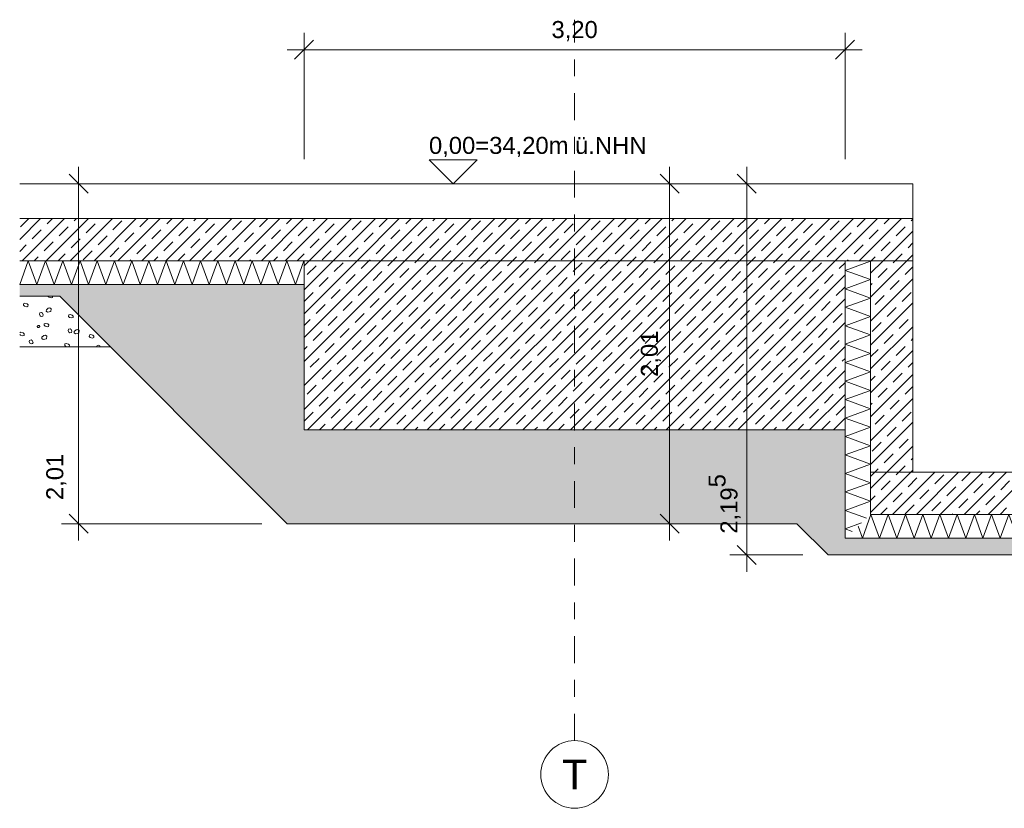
# Model space of a CAD drawing. Header units: metres. Extents: x -273 to 6, y -183 to 13.
# Tile 99 of 141: x -155.9 to -150.08, y 8.03 to 12.7. Entities that reach past the tile are written whole.
import ezdxf

# ---------------------------------------------------------------- set-up
doc = ezdxf.new("R2010")
doc.units = ezdxf.units.M
doc.header["$LTSCALE"] = 0.05
doc.header["$PDMODE"] = 1
doc.header["$PDSIZE"] = -2
doc.linetypes.add('Linienart-53', pattern=[5.291531, 3.175, -1.058062, 0.352704, -0.705764])
doc.layers.get('0').update_dxf_attribs({"lineweight": 25})
doc.layers.add('00 -Bauelemente -Dämmung innen', color=7, linetype='Continuous', lineweight=9, true_color=0xff7fe6)
doc.layers.add('30 -35 Decken- 0 Decken', color=7, linetype='Continuous', lineweight=35, true_color=0x00ee00)
doc.layers.add('70 -71 Achsen- 1 Gebäudeachsen', color=7, linetype='Linienart-53', lineweight=18)
doc.layers.add('Keine', color=7, linetype='Continuous', lineweight=9)
doc.styles.add('Arial', font='arial.ttf')
doc.dimstyles.new('SIA_DIN1356', dxfattribs={"dimtxt": 0.100689, "dimasz": 0.112241, "dimexe": 0.1, "dimexo": 0.15, "dimgap": 0.025, "dimtad": 1, "dimdec": 3, "dimtxsty": 'Arial', "dimblk": 'VW_SLASH-3', "dimblk1": 'VW_SLASH-3', "dimblk2": 'VW_SLASH-3', "dimcen": 0, "dimdle": 0.1, "dimadec": 3, "dimazin": 0, "dimtfac": 1, "dimtdec": 3, "dimtix": 1, "dimtmove": 0, "dimatfit": 0, "dimldrblk": 'VW_FILLEDARROW-1', "dimfxl": 1, "dimfrac": 2, "dimtolj": 1, "dimarcsym": 0})
pattern_1 = [(45, (0, 0), (0.07071068, -0.07071068), []), (45, (0.03536, -0.03536), (0.07071068, -0.07071068), [0.075, -0.05])]

# ---------------------------------------------------------------- blocks, each defined once
blk = doc.blocks.new('Gruppe-3009')
at = {"color": 255, "linetype": 'Continuous', "lineweight": 5}
blk.add_wipeout([(-151.021, 11.648), (-148.9709, 11.648), (-149.1705, 11.788), (-150.8709, 11.788)], dxfattribs=at).dxf.layer = '00 -Bauelemente -Dämmung innen'
blk = doc.blocks.new('Gruppe-3010')
at = {"layer": '00 -Bauelemente -Dämmung innen', "color": 7, "transparency": 33554687, "flags": 128}
for points in [[(-150.9449, 11.719), (-150.9191, 11.648), (-150.8681, 11.788), (-150.8172, 11.648), (-150.7662, 11.788), (-150.7153, 11.648), (-150.6643, 11.788), (-150.6134, 11.648), (-150.5624, 11.788), (-150.5114, 11.648), (-150.4605, 11.788), (-150.4095, 11.648), (-150.3586, 11.788), (-150.3076, 11.648), (-150.2567, 11.788), (-150.2057, 11.648), (-150.1548, 11.788), (-150.1038, 11.648), (-150.0528, 11.788), (-150.0019, 11.648), (-149.9509, 11.788), (-149.9, 11.648), (-149.849, 11.788), (-149.7981, 11.648), (-149.7471, 11.788), (-149.6961, 11.648), (-149.6452, 11.788), (-149.5942, 11.648), (-149.5433, 11.788), (-149.4923, 11.648), (-149.4414, 11.788), (-149.3904, 11.648), (-149.3395, 11.788), (-149.2885, 11.648), (-149.2375, 11.788), (-149.1866, 11.648), (-149.1427, 11.7685)], [(-149.0615, 11.7116), (-149.0847, 11.648), (-149.1237, 11.7552)], [(-149.0615, 11.7116), (-149.0847, 11.648), (-149.1237, 11.7552)], [(-148.9803, 11.6546), (-148.9828, 11.648), (-148.9868, 11.6592)], [(-148.9803, 11.6546), (-148.9828, 11.648), (-148.9868, 11.6592)]]:
    blk.add_lwpolyline(points, dxfattribs=at)
blk = doc.blocks.new('Gruppe-3011')
at = {"layer": '00 -Bauelemente -Dämmung innen', "color": 7, "linetype": 'Continuous', "lineweight": 9, "transparency": 33554687}
blk.add_line((-149.1705, 11.788), (-150.8709, 11.788), dxfattribs=at)
blk = doc.blocks.new('Gruppe-3012')
at = {"layer": '00 -Bauelemente -Dämmung innen', "color": 7, "linetype": 'Continuous', "lineweight": 9, "transparency": 33554687}
blk.add_line((-151.021, 11.648), (-148.9709, 11.648), dxfattribs=at)
blk = doc.blocks.new('Gruppe-3013')
at = {"layer": '00 -Bauelemente -Dämmung innen', "color": 7, "transparency": 33554687}
for name in ['Gruppe-3011', 'Gruppe-3012']:
    blk.add_blockref(name, (0, 0), dxfattribs=at)
blk = doc.blocks.new('Gruppe-3014')
at = {"layer": '00 -Bauelemente -Dämmung innen', "color": 7}
blk.add_blockref('Gruppe-3009', (0, 0), dxfattribs=at)
at = {"layer": '00 -Bauelemente -Dämmung innen', "color": 7, "transparency": 33554687}
for name in ['Gruppe-3013', 'Gruppe-3010']:
    blk.add_blockref(name, (0, 0), dxfattribs=at)
blk = doc.blocks.new('Gruppe-3015')
at = {"layer": '00 -Bauelemente -Dämmung innen', "color": 7, "transparency": 33554687}
blk.add_blockref('Gruppe-3014', (0, 0), dxfattribs=at)
at = {"layer": '00 -Bauelemente -Dämmung innen', "color": 0, "flags": 1}
for tag in ['IFC_UUID', 'instanceID', 'prm0_name', 'prm0_type', 'prm0_value', 'prm1_name', 'prm1_type', 'prm1_value', 'prm2_name', 'prm2_type', 'prm2_value', 'prm3_name', 'prm3_type', 'prm3_value', 'prm4_name', 'prm4_type', 'prm4_value', 'prm5_name', 'prm5_type', 'prm5_value', 'prm6_name', 'prm6_type', 'prm6_value']:
    blk.add_attdef(tag, (-151.021, 11.648), '', height=0.00018, dxfattribs=at)
blk = doc.blocks.new('Gruppe-3030')
at = {"color": 255, "linetype": 'Continuous', "lineweight": 5}
blk.add_wipeout([(-150.8709, 11.788), (-150.8709, 13.288), (-151.0209, 13.288), (-151.0209, 11.648)], dxfattribs=at).dxf.layer = '00 -Bauelemente -Dämmung innen'
blk = doc.blocks.new('Gruppe-3031')
at = {"layer": '00 -Bauelemente -Dämmung innen', "color": 7, "transparency": 33554687, "flags": 128}
for points in [[(-150.8767, 13.288), (-150.8709, 13.2859), (-151.0209, 13.2313), (-150.8709, 13.1767), (-151.0209, 13.1221), (-150.8709, 13.0675), (-151.0209, 13.0129), (-150.8709, 12.9583), (-151.0209, 12.9037), (-150.8709, 12.8491), (-151.0209, 12.7945), (-150.8709, 12.7399), (-151.0209, 12.6853), (-150.8709, 12.6307), (-151.0209, 12.5761), (-150.8709, 12.5215), (-151.0209, 12.4669), (-150.8709, 12.4123), (-151.0209, 12.3577), (-150.8709, 12.3031), (-151.0209, 12.2486), (-150.8709, 12.194), (-151.0209, 12.1394), (-150.8709, 12.0848), (-151.0209, 12.0302), (-150.8709, 11.9756), (-151.0209, 11.921), (-150.8709, 11.8664), (-151.0209, 11.8118), (-150.8946, 11.7658)], [(-150.9788, 11.6873), (-151.0209, 11.7026), (-150.925, 11.7375)]]:
    blk.add_lwpolyline(points, dxfattribs=at)
blk = doc.blocks.new('Gruppe-3032')
at = {"layer": '00 -Bauelemente -Dämmung innen', "color": 7, "linetype": 'Continuous', "lineweight": 9, "transparency": 33554687}
blk.add_line((-151.0209, 13.288), (-151.0209, 11.648), dxfattribs=at)
blk = doc.blocks.new('Gruppe-3033')
at = {"layer": '00 -Bauelemente -Dämmung innen', "color": 7, "linetype": 'Continuous', "lineweight": 9, "transparency": 33554687}
blk.add_line((-150.8709, 11.788), (-150.8709, 13.288), dxfattribs=at)
blk = doc.blocks.new('Gruppe-3034')
at = {"layer": '00 -Bauelemente -Dämmung innen', "color": 7, "transparency": 33554687}
for name in ['Gruppe-3032', 'Gruppe-3033']:
    blk.add_blockref(name, (0, 0), dxfattribs=at)
blk = doc.blocks.new('Gruppe-3035')
at = {"layer": '00 -Bauelemente -Dämmung innen', "color": 7}
blk.add_blockref('Gruppe-3030', (0, 0), dxfattribs=at)
at = {"layer": '00 -Bauelemente -Dämmung innen', "color": 7, "transparency": 33554687}
for name in ['Gruppe-3031', 'Gruppe-3034']:
    blk.add_blockref(name, (0, 0), dxfattribs=at)
blk = doc.blocks.new('Gruppe-3036')
at = {"layer": '00 -Bauelemente -Dämmung innen', "color": 7, "transparency": 33554687}
blk.add_blockref('Gruppe-3035', (0, 0), dxfattribs=at)
at = {"layer": '00 -Bauelemente -Dämmung innen', "color": 0, "flags": 1}
for tag in ['IFC_UUID', 'instanceID', 'prm0_name', 'prm0_type', 'prm0_value', 'prm1_name', 'prm1_type', 'prm1_value', 'prm2_name', 'prm2_type', 'prm2_value', 'prm3_name', 'prm3_type', 'prm3_value', 'prm4_name', 'prm4_type', 'prm4_value', 'prm5_name', 'prm5_type', 'prm5_value', 'prm6_name', 'prm6_type', 'prm6_value']:
    blk.add_attdef(tag, (-151.0209, 11.648), '', height=0.00018, dxfattribs=at)
blk = doc.blocks.new('Gruppe-3044')
at = {"color": 255, "linetype": 'Continuous', "lineweight": 5}
blk.add_wipeout([(-155.9031, 13.148), (-154.221, 13.148), (-154.221, 13.288), (-155.9031, 13.288)], dxfattribs=at).dxf.layer = '00 -Bauelemente -Dämmung innen'
blk = doc.blocks.new('Gruppe-3045')
at = {"layer": '00 -Bauelemente -Dämmung innen', "color": 7, "transparency": 33554687, "flags": 128}
blk.add_lwpolyline([(-155.9031, 13.148), (-155.8522, 13.288), (-155.8012, 13.148), (-155.7503, 13.288), (-155.6993, 13.148), (-155.6484, 13.288), (-155.5974, 13.148), (-155.5464, 13.288), (-155.4955, 13.148), (-155.4445, 13.288), (-155.3936, 13.148), (-155.3426, 13.288), (-155.2917, 13.148), (-155.2407, 13.288), (-155.1898, 13.148), (-155.1388, 13.288), (-155.0878, 13.148), (-155.0369, 13.288), (-154.9859, 13.148), (-154.935, 13.288), (-154.884, 13.148), (-154.8331, 13.288), (-154.7821, 13.148), (-154.7312, 13.288), (-154.6802, 13.148), (-154.6292, 13.288), (-154.5783, 13.148), (-154.5273, 13.288), (-154.4764, 13.148), (-154.4254, 13.288), (-154.3745, 13.148), (-154.3235, 13.288), (-154.2725, 13.148), (-154.2216, 13.288), (-154.221, 13.2864)], dxfattribs=at)
blk = doc.blocks.new('Gruppe-3046')
at = {"layer": '00 -Bauelemente -Dämmung innen', "color": 7, "linetype": 'Continuous', "lineweight": 9, "transparency": 33554687}
blk.add_line((-154.221, 13.288), (-155.9031, 13.288), dxfattribs=at)
blk = doc.blocks.new('Gruppe-3047')
at = {"layer": '00 -Bauelemente -Dämmung innen', "color": 7, "linetype": 'Continuous', "lineweight": 9, "transparency": 33554687}
blk.add_line((-155.9031, 13.148), (-154.221, 13.148), dxfattribs=at)
blk = doc.blocks.new('Gruppe-3048')
at = {"layer": '00 -Bauelemente -Dämmung innen', "color": 7, "transparency": 33554687}
for name in ['Gruppe-3046', 'Gruppe-3047']:
    blk.add_blockref(name, (0, 0), dxfattribs=at)
blk = doc.blocks.new('Gruppe-3049')
at = {"layer": '00 -Bauelemente -Dämmung innen', "color": 7}
blk.add_blockref('Gruppe-3044', (0, 0), dxfattribs=at)
at = {"layer": '00 -Bauelemente -Dämmung innen', "color": 7, "transparency": 33554687}
for name in ['Gruppe-3045', 'Gruppe-3048']:
    blk.add_blockref(name, (0, 0), dxfattribs=at)
blk = doc.blocks.new('Gruppe-3050')
at = {"layer": '00 -Bauelemente -Dämmung innen', "color": 7, "transparency": 33554687}
blk.add_blockref('Gruppe-3049', (0, 0), dxfattribs=at)
at = {"layer": '00 -Bauelemente -Dämmung innen', "color": 0, "flags": 1}
for tag in ['IFC_UUID', 'instanceID', 'prm0_name', 'prm0_type', 'prm0_value', 'prm1_name', 'prm1_type', 'prm1_value', 'prm2_name', 'prm2_type', 'prm2_value', 'prm3_name', 'prm3_type', 'prm3_value', 'prm4_name', 'prm4_type', 'prm4_value', 'prm5_name', 'prm5_type', 'prm5_value', 'prm6_name', 'prm6_type', 'prm6_value']:
    blk.add_attdef(tag, (-155.9031, 13.148), '', height=0.00018, dxfattribs=at)
blk = doc.blocks.new('VW_SLASH-3')
at = {"color": 0, "linetype": 'ByBlock', "lineweight": -2, "transparency": 16777216}
blk.add_line((0.891, 0), (-1, 0), dxfattribs=at)
at = {"color": 0, "lineweight": 20, "transparency": 16777216, "flags": 128}
blk.add_lwpolyline([(0.5, 0.5), (-0.5, -0.5)], dxfattribs=at)
blk = doc.blocks.new('*D4282')
at = {"layer": '30 -35 Decken- 0 Decken', "color": 0, "linetype": 'Continuous', "lineweight": -2}
for p, q in [((-154.221, 13.888), (-154.221, 14.6356)), ((-151.021, 13.888), (-151.021, 14.6356)), ((-154.1088, 14.5356), (-151.1332, 14.5356))]:
    blk.add_line(p, q, dxfattribs=at)
at = {"layer": 'Defpoints', "color": 0}
for p in [(-151.021, 14.5356), (-154.221, 13.738), (-151.021, 13.738)]:
    blk.add_point(p, dxfattribs=at)
at = {"layer": '30 -35 Decken- 0 Decken', "color": 0, "lineweight": -2, "xscale": 0.1122412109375, "yscale": 0.1122412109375, "zscale": 0.1122412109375, "rotation": 180}
blk.add_blockref('VW_SLASH-3', (-154.221, 14.5356), dxfattribs=at)
at = {"layer": '30 -35 Decken- 0 Decken', "color": 0, "lineweight": -2, "xscale": 0.1122412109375, "yscale": 0.1122412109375, "zscale": 0.1122412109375}
blk.add_blockref('VW_SLASH-3', (-151.021, 14.5356), dxfattribs=at)
at = {"layer": '30 -35 Decken- 0 Decken', "color": 0, "lineweight": 9, "insert": (-152.621, 14.646), "char_height": 0.10069, "attachment_point": 5, "style": 'Arial'}
blk.add_mtext('\\A1;3,20', dxfattribs=at)
blk = doc.blocks.new('VW_FILLEDARROW-1')
at = {"linetype": 'Continuous', "lineweight": 0, "transparency": 16777216}
blk.add_hatch(color=0, dxfattribs=at).paths.add_polyline_path([(-1.414, 0.379), (0, 0), (-1.414, -0.379)])
at = {"color": 0, "lineweight": 5, "transparency": 16777216, "flags": 128}
blk.add_lwpolyline([(-1.414, 0.379), (0, 0), (-1.414, -0.379)], close=True, dxfattribs=at)
blk = doc.blocks.new('*D4288')
at = {"layer": '30 -35 Decken- 0 Decken', "color": 0, "linetype": 'Continuous', "lineweight": -2}
for p, q in [((-150.7709, 13.743), (-151.703, 13.743)), ((-151.603, 11.6602), (-151.603, 13.6308)), ((-151.271, 11.548), (-151.703, 11.548))]:
    blk.add_line(p, q, dxfattribs=at)
at = {"layer": 'Defpoints', "color": 0}
for p in [(-151.603, 13.743), (-150.6209, 13.743), (-151.121, 11.548)]:
    blk.add_point(p, dxfattribs=at)
at = {"layer": '30 -35 Decken- 0 Decken', "color": 0, "lineweight": -2, "xscale": 0.1122412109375, "yscale": 0.1122412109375, "zscale": 0.1122412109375}
for p, rotation in [((-151.603, 13.743), 90), ((-151.603, 11.548), 270)]:
    blk.add_blockref('VW_SLASH-3', p, dxfattribs=dict(at, rotation=rotation))
at = {"layer": '30 -35 Decken- 0 Decken', "color": 0, "lineweight": 9, "insert": (-151.7342, 11.8501), "char_height": 0.100689, "attachment_point": 5, "rotation": 90, "style": 'Arial'}
blk.add_mtext('\\A1;2,19\\S5^ ;', dxfattribs=at)
blk = doc.blocks.new('*D4289')
at = {"layer": '30 -35 Decken- 0 Decken', "color": 0, "linetype": 'Continuous', "lineweight": -2}
for p, q in [((-150.7709, 13.743), (-155.655, 13.743)), ((-155.555, 11.8452), (-155.555, 13.6308)), ((-154.471, 11.733), (-155.655, 11.733))]:
    blk.add_line(p, q, dxfattribs=at)
at = {"layer": 'Defpoints', "color": 0}
for p in [(-155.555, 13.743), (-150.6209, 13.743), (-154.321, 11.733)]:
    blk.add_point(p, dxfattribs=at)
at = {"layer": '30 -35 Decken- 0 Decken', "color": 0, "lineweight": -2, "xscale": 0.1122412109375, "yscale": 0.1122412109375, "zscale": 0.1122412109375}
for p, rotation in [((-155.555, 13.743), 90), ((-155.555, 11.733), 270)]:
    blk.add_blockref('VW_SLASH-3', p, dxfattribs=dict(at, rotation=rotation))
at = {"layer": '30 -35 Decken- 0 Decken', "color": 0, "lineweight": 9, "insert": (-155.6862, 12.0097), "char_height": 0.10069, "attachment_point": 5, "rotation": 90, "style": 'Arial'}
blk.add_mtext('\\A1;2,01', dxfattribs=at)
blk = doc.blocks.new('*D4290')
at = {"layer": '30 -35 Decken- 0 Decken', "color": 0, "linetype": 'Continuous', "lineweight": -2}
for p, q in [((-152.1088, 13.743), (-151.9594, 13.743)), ((-152.0594, 11.8452), (-152.0594, 13.6308)), ((-152.1756, 11.733), (-151.9594, 11.733))]:
    blk.add_line(p, q, dxfattribs=at)
at = {"layer": 'Defpoints', "color": 0}
for p in [(-152.2588, 13.743), (-152.0594, 13.743), (-152.3256, 11.733)]:
    blk.add_point(p, dxfattribs=at)
at = {"layer": '30 -35 Decken- 0 Decken', "color": 0, "lineweight": -2, "xscale": 0.1122412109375, "yscale": 0.1122412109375, "zscale": 0.1122412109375}
for p, rotation in [((-152.0594, 13.743), 90), ((-152.0594, 11.733), 270)]:
    blk.add_blockref('VW_SLASH-3', p, dxfattribs=dict(at, rotation=rotation))
at = {"layer": '30 -35 Decken- 0 Decken', "color": 0, "lineweight": 9, "insert": (-152.1698, 12.738), "char_height": 0.10069, "attachment_point": 5, "rotation": 90, "style": 'Arial'}
blk.add_mtext('\\A1;2,01', dxfattribs=at)
blk = doc.blocks.new('Gruppe-3066')
at = {"layer": '70 -71 Achsen- 1 Gebäudeachsen', "transparency": 33554687}
for p, q in [((-152.621, 10.45), (-152.621, 14.7135)), ((-145.021, 10.45), (-145.021, 14.7135))]:
    blk.add_line(p, q, dxfattribs=at)
at = {"color": 255, "transparency": 33554687}
for points in [[(-152.621, 10.05), (-152.6406, 10.0509), (-152.66, 10.0538), (-152.6791, 10.0586), (-152.6975, 10.0652), (-152.7153, 10.0736), (-152.7321, 10.0837), (-152.7479, 10.0954), (-152.7624, 10.1085), (-152.7756, 10.1231), (-152.7873, 10.1388), (-152.7974, 10.1557), (-152.8058, 10.1734), (-152.8124, 10.1919), (-152.8172, 10.2109), (-152.82, 10.2304), (-152.821, 10.25), (-152.82, 10.2696), (-152.8172, 10.289), (-152.8124, 10.308), (-152.8058, 10.3265), (-152.7974, 10.3442), (-152.7873, 10.3611), (-152.7756, 10.3768), (-152.7624, 10.3914), (-152.7479, 10.4046), (-152.7321, 10.4163), (-152.7153, 10.4263), (-152.6975, 10.4347), (-152.6791, 10.4413), (-152.66, 10.4461), (-152.6406, 10.449), (-152.621, 10.45), (-152.6014, 10.449), (-152.582, 10.4461), (-152.5629, 10.4413), (-152.5445, 10.4347), (-152.5267, 10.4263), (-152.5099, 10.4163), (-152.4941, 10.4046), (-152.4796, 10.3914), (-152.4664, 10.3768), (-152.4547, 10.3611), (-152.4446, 10.3442), (-152.4362, 10.3265), (-152.4296, 10.308), (-152.4248, 10.289), (-152.422, 10.2696), (-152.421, 10.25), (-152.422, 10.2304), (-152.4248, 10.2109), (-152.4296, 10.1919), (-152.4362, 10.1734), (-152.4446, 10.1557), (-152.4547, 10.1388), (-152.4664, 10.1231), (-152.4796, 10.1085), (-152.4941, 10.0954), (-152.5099, 10.0837), (-152.5267, 10.0736), (-152.5445, 10.0652), (-152.5629, 10.0586), (-152.582, 10.0538), (-152.6014, 10.0509)], [(-145.021, 10.05), (-145.0406, 10.0509), (-145.06, 10.0538), (-145.0791, 10.0586), (-145.0975, 10.0652), (-145.1153, 10.0736), (-145.1321, 10.0837), (-145.1479, 10.0954), (-145.1624, 10.1085), (-145.1756, 10.1231), (-145.1873, 10.1388), (-145.1974, 10.1557), (-145.2058, 10.1734), (-145.2124, 10.1919), (-145.2172, 10.2109), (-145.22, 10.2304), (-145.221, 10.25), (-145.22, 10.2696), (-145.2172, 10.289), (-145.2124, 10.308), (-145.2058, 10.3265), (-145.1974, 10.3442), (-145.1873, 10.3611), (-145.1756, 10.3768), (-145.1624, 10.3914), (-145.1479, 10.4046), (-145.1321, 10.4163), (-145.1153, 10.4263), (-145.0975, 10.4347), (-145.0791, 10.4413), (-145.06, 10.4461), (-145.0406, 10.449), (-145.021, 10.45), (-145.0014, 10.449), (-144.982, 10.4461), (-144.9629, 10.4413), (-144.9445, 10.4347), (-144.9267, 10.4263), (-144.9099, 10.4163), (-144.8941, 10.4046), (-144.8796, 10.3914), (-144.8664, 10.3768), (-144.8547, 10.3611), (-144.8446, 10.3442), (-144.8362, 10.3265), (-144.8296, 10.308), (-144.8248, 10.289), (-144.822, 10.2696), (-144.821, 10.25), (-144.822, 10.2304), (-144.8248, 10.2109), (-144.8296, 10.1919), (-144.8362, 10.1734), (-144.8446, 10.1557), (-144.8547, 10.1388), (-144.8664, 10.1231), (-144.8796, 10.1085), (-144.8941, 10.0954), (-144.9099, 10.0837), (-144.9267, 10.0736), (-144.9445, 10.0652), (-144.9629, 10.0586), (-144.982, 10.0538), (-145.0014, 10.0509)]]:
    blk.add_wipeout(points, dxfattribs=at).dxf.layer = 'Keine'
at = {"layer": 'Keine', "transparency": 33554687, "flags": 128}
for points in [[(-152.621, 10.05), (-152.6406, 10.0509), (-152.66, 10.0538), (-152.6791, 10.0586), (-152.6975, 10.0652), (-152.7153, 10.0736), (-152.7321, 10.0837), (-152.7479, 10.0954), (-152.7624, 10.1085), (-152.7756, 10.1231), (-152.7873, 10.1388), (-152.7974, 10.1557), (-152.8058, 10.1734), (-152.8124, 10.1919), (-152.8172, 10.2109), (-152.82, 10.2304), (-152.821, 10.25), (-152.82, 10.2696), (-152.8172, 10.289), (-152.8124, 10.308), (-152.8058, 10.3265), (-152.7974, 10.3442), (-152.7873, 10.3611), (-152.7756, 10.3768), (-152.7624, 10.3914), (-152.7479, 10.4046), (-152.7321, 10.4163), (-152.7153, 10.4263), (-152.6975, 10.4347), (-152.6791, 10.4413), (-152.66, 10.4461), (-152.6406, 10.449), (-152.621, 10.45), (-152.6014, 10.449), (-152.582, 10.4461), (-152.5629, 10.4413), (-152.5445, 10.4347), (-152.5267, 10.4263), (-152.5099, 10.4163), (-152.4941, 10.4046), (-152.4796, 10.3914), (-152.4664, 10.3768), (-152.4547, 10.3611), (-152.4446, 10.3442), (-152.4362, 10.3265), (-152.4296, 10.308), (-152.4248, 10.289), (-152.422, 10.2696), (-152.421, 10.25), (-152.422, 10.2304), (-152.4248, 10.2109), (-152.4296, 10.1919), (-152.4362, 10.1734), (-152.4446, 10.1557), (-152.4547, 10.1388), (-152.4664, 10.1231), (-152.4796, 10.1085), (-152.4941, 10.0954), (-152.5099, 10.0837), (-152.5267, 10.0736), (-152.5445, 10.0652), (-152.5629, 10.0586), (-152.582, 10.0538), (-152.6014, 10.0509)], [(-145.021, 10.05), (-145.0406, 10.0509), (-145.06, 10.0538), (-145.0791, 10.0586), (-145.0975, 10.0652), (-145.1153, 10.0736), (-145.1321, 10.0837), (-145.1479, 10.0954), (-145.1624, 10.1085), (-145.1756, 10.1231), (-145.1873, 10.1388), (-145.1974, 10.1557), (-145.2058, 10.1734), (-145.2124, 10.1919), (-145.2172, 10.2109), (-145.22, 10.2304), (-145.221, 10.25), (-145.22, 10.2696), (-145.2172, 10.289), (-145.2124, 10.308), (-145.2058, 10.3265), (-145.1974, 10.3442), (-145.1873, 10.3611), (-145.1756, 10.3768), (-145.1624, 10.3914), (-145.1479, 10.4046), (-145.1321, 10.4163), (-145.1153, 10.4263), (-145.0975, 10.4347), (-145.0791, 10.4413), (-145.06, 10.4461), (-145.0406, 10.449), (-145.021, 10.45), (-145.0014, 10.449), (-144.982, 10.4461), (-144.9629, 10.4413), (-144.9445, 10.4347), (-144.9267, 10.4263), (-144.9099, 10.4163), (-144.8941, 10.4046), (-144.8796, 10.3914), (-144.8664, 10.3768), (-144.8547, 10.3611), (-144.8446, 10.3442), (-144.8362, 10.3265), (-144.8296, 10.308), (-144.8248, 10.289), (-144.822, 10.2696), (-144.821, 10.25), (-144.822, 10.2304), (-144.8248, 10.2109), (-144.8296, 10.1919), (-144.8362, 10.1734), (-144.8446, 10.1557), (-144.8547, 10.1388), (-144.8664, 10.1231), (-144.8796, 10.1085), (-144.8941, 10.0954), (-144.9099, 10.0837), (-144.9267, 10.0736), (-144.9445, 10.0652), (-144.9629, 10.0586), (-144.982, 10.0538), (-145.0014, 10.0509)]]:
    blk.add_lwpolyline(points, close=True, dxfattribs=at)
at = {"layer": 'Keine', "transparency": 33554687, "char_height": 0.1762, "attachment_point": 5, "line_spacing_factor": 0.970891, "style": 'Arial'}
for s, insert in [('T', (-152.621, 10.25)), ('S', (-145.021, 10.25))]:
    blk.add_mtext(s, dxfattribs=dict(at, insert=insert))
blk = doc.blocks.new('_FU_2D LP6 (3D)')
at = {"layer": '00 -Bauelemente -Dämmung innen', "color": 7}
for name in ['Gruppe-3050', 'Gruppe-3015']:
    blk.add_blockref(name, (0, 0), dxfattribs=at)
blk.add_blockref('Gruppe-3036', (0, 0), dxfattribs=at)
at = {"color": 255, "linetype": 'Continuous', "lineweight": 9}
for points in [[(-155.90313452, 13.288), (-155.90313452, 13.538), (-150.62086327, 13.538), (-150.62086327, 13.288)], [(-155.90313452, 13.148), (-154.22099996, 13.148), (-154.22099996, 12.288), (-151.02099996, 12.288), (-151.02099996, 11.648), (-148.97086327, 11.648), (-148.97086327, 13.078), (-148.97068518, 13.078), (-148.97068518, 13.148), (-146.62099996, 13.148), (-146.62099996, 13.078), (-147.34068518, 13.078), (-148.87068518, 11.548), (-151.12099996, 11.548), (-151.30599996, 11.733), (-154.32099996, 11.733), (-155.66599996, 13.078), (-155.90313452, 13.078)]]:
    blk.add_wipeout(points, dxfattribs=at).dxf.layer = '30 -35 Decken- 0 Decken'
at = {"layer": '30 -35 Decken- 0 Decken', "linetype": 'Continuous', "lineweight": 9}
h = blk.add_hatch(dxfattribs=at)
h.set_pattern_fill('Stahlbeton1  SRF', style=0, pattern_type=2)
h.set_pattern_definition(pattern_1)
h.paths.add_polyline_path([(-155.90313452, 13.288), (-155.90313452, 13.538), (-150.62086327, 13.538), (-150.62086327, 13.288)])
h = blk.add_hatch(dxfattribs=at)
h.set_pattern_fill('5_Beton unbewehrt', style=0, pattern_type=2)
h.set_pattern_definition([(-135, (0, 0), (0.035355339, -0.035355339), [0.084852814, -0.056568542])])
h.paths.add_polyline_path([(-155.90313452, 13.148), (-154.22099996, 13.148), (-154.22099996, 12.288), (-151.02099996, 12.288), (-151.02099996, 11.648), (-148.97086327, 11.648), (-148.97086327, 13.078), (-148.97068518, 13.078), (-148.97068518, 13.148), (-146.62099996, 13.148), (-146.62099996, 13.078), (-147.34068518, 13.078), (-148.87068518, 11.548), (-151.12099996, 11.548), (-151.30599996, 11.733), (-154.32099996, 11.733), (-155.66599996, 13.078), (-155.90313452, 13.078)])
at = {"layer": '30 -35 Decken- 0 Decken', "color": 7, "linetype": 'Continuous', "lineweight": 9, "flags": 128}
for points in [[(-155.90313452, 13.538), (-150.62086327, 13.538), (-150.62086327, 13.288), (-155.90313452, 13.288)], [(-155.90313452, 13.148), (-154.22099996, 13.148), (-154.22099996, 12.288), (-151.02099996, 12.288), (-151.02099996, 11.648), (-148.97086327, 11.648), (-148.97086327, 13.078), (-148.97068518, 13.078), (-148.97068518, 13.148), (-146.62099996, 13.148), (-146.62099996, 13.078), (-147.34068518, 13.078), (-148.87068518, 11.548), (-151.12099996, 11.548), (-151.30599996, 11.733), (-154.32099996, 11.733), (-155.66599996, 13.078), (-155.90313452, 13.078)]]:
    blk.add_lwpolyline(points, dxfattribs=at)
at = {"color": 255, "linetype": 'Continuous', "lineweight": 9}
for points in [[(-154.32099996, 13.738), (-150.87086327, 13.738), (-150.87086327, 13.538), (-154.32099996, 13.538)], [(-154.22099996, 13.288), (-151.02099996, 13.288), (-151.02099996, 12.288), (-154.22099996, 12.288)], [(-150.87086327, 13.288), (-150.62086327, 13.288), (-150.62086327, 12.038), (-150.87086327, 12.038)], [(-155.90313452, 12.778), (-155.36599996, 12.778), (-155.66599996, 13.078), (-155.90313452, 13.078)]]:
    blk.add_wipeout(points, dxfattribs=at).dxf.layer = '30 -35 Decken- 0 Decken'
at = {"layer": '30 -35 Decken- 0 Decken', "linetype": 'Continuous', "lineweight": 9}
h = blk.add_hatch(dxfattribs=at)
h.set_pattern_fill('Stahlbeton1  SRF', style=0, pattern_type=2)
h.set_pattern_definition(pattern_1)
h.paths.add_polyline_path([(-154.22099996, 13.288), (-151.02099996, 13.288), (-151.02099996, 12.288), (-154.22099996, 12.288)])
h = blk.add_hatch(dxfattribs=at)
h.set_pattern_fill('Stahlbeton1  SRF', style=0, pattern_type=2)
h.set_pattern_definition(pattern_1)
h.paths.add_polyline_path([(-150.87086327, 13.288), (-150.62086327, 13.288), (-150.62086327, 12.038), (-150.87086327, 12.038)])
h = blk.add_hatch(dxfattribs=at)
h.set_pattern_fill('Mörtel_Putz sehr fein SRF', style=0, pattern_type=2)
h.set_pattern_definition([(19.98311, (0, 0), (0.12205195, -0.11875325), [0.00772206, -0.14671917]), (-13.869686, (0.00726, 0.00264), (0.12205195, -0.118753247), [0.01376096, -0.26145829]), (-44.21518, (0.02062, -0.00066), (-0.02309091, -0.17153247), [0.00851455, -0.16177641]), (-97.6668, (0.02672, -0.0066), (-0.14514286, -0.05277922), [0.00865398, -0.1644257]), (-160.01689, (0.02557, -0.01518), (-0.2671948, 0.06597403), [0.00772206, -0.14671917]), (166.130314, (0.01831, -0.01781), (-0.389246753, 0.18472727), [0.01376096, -0.26145829]), (135.78482, (0.00495, -0.01452), (0.02309091, 0.17153247), [0.00851455, -0.16177641]), (82.3332, (-0.00116, -0.00858), (0.14514286, 0.05277922), [0.00865398, -0.1644257]), (-110.55605, (-0.04783, 0.07092), (0.16928033, -0.0963869), [0.00704603, -0.16582134]), (-67.19524, (-0.0503, 0.06433), (0.169280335, -0.09638691), [0.0114187, -0.26872775]), (-29.65685, (-0.04588, 0.0538), (0.22997812, 0.06547386), [0.00793992, -0.1868581]), (15.89144, (-0.03898, 0.04987), (0.06069779, 0.16186076), [0.00974633, -0.2293703]), (69.44395, (-0.0296, 0.05254), (-0.16928033, 0.0963869), [0.00704603, -0.16582134]), (112.80476, (-0.02713, 0.05914), (-0.06069779, -0.16186076), [0.01141877, -0.26872767]), (150.34315, (-0.03156, 0.06966), (-0.06069779, -0.16186076), [0.00793992, -0.1868581]), (-164.10856, (-0.03846, 0.07359), (-0.16928033, 0.09638691), [0.00974633, -0.2293703]), (-136.7788, (0.0297, -0.07587), (0.11215584, -0.2803896), [0.0075144, -0.36820466]), (-68.1986, (0.0242, -0.081), (0.38594805, -0.0230909), [0.0060398, -0.2959491]), (-3.42387, (0.02645, -0.08663), (0.2737922, 0.2572987), [0.00773276, -0.3789054]), (43.2212, (0.03418, -0.08708), (-0.11215584, 0.2803896), [0.0075144, -0.36820466]), (111.8014, (0.03965, -0.08194), (-0.38594805, 0.0230909), [0.0060398, -0.2959491]), (176.57613, (0.0374, -0.07633), (-0.2737922, -0.2572987), [0.00773276, -0.3789054]), (142.04577, (-0.04618, -0.04618), (-0.02638961, -0.16163636), [0.01045876, -0.19871636]), (80.7274, (-0.05443, -0.03975), (-0.19132468, -0.03298701), [0.00818882, -0.15558763]), (41.794784, (-0.05311, -0.03167), (-0.191324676, -0.03298701), [0.01460118, -0.2774224]), (9.78241, (-0.04222, -0.02194), (-0.16493507, 0.12864935), [0.00970738, -0.18444018]), (-37.95423, (-0.03266, -0.02029), (0.02638961, 0.16163636), [0.01045876, -0.19871636]), (-99.2726, (-0.02441, -0.02672), (0.21771429, 0.19462338), [0.01637764, -0.1473988]), (-170.21759, (-0.02705, -0.04288), (0.16493507, -0.12864935), [0.01941476, -0.1747328])])
h.paths.add_polyline_path([(-155.90313452, 12.778), (-155.36599996, 12.778), (-155.66599996, 13.078), (-155.90313452, 13.078)])
at = {"layer": '30 -35 Decken- 0 Decken', "color": 7, "linetype": 'Continuous', "lineweight": 9, "flags": 128}
for points in [[(-154.32099996, 13.738), (-150.87086327, 13.738), (-150.87086327, 13.538), (-154.32099996, 13.538)], [(-154.22099996, 13.288), (-151.02099996, 13.288), (-151.02099996, 12.288), (-154.22099996, 12.288)], [(-150.87086327, 13.288), (-150.62086327, 13.288), (-150.62086327, 12.038), (-150.87086327, 12.038)]]:
    blk.add_lwpolyline(points, close=True, dxfattribs=at)
blk.add_lwpolyline([(-155.90313452, 12.778), (-155.36599996, 12.778), (-155.66599996, 13.078), (-155.90313452, 13.078)], dxfattribs=at)
at = {"color": 255, "linetype": 'Continuous', "lineweight": 9}
for points in [[(-153.33999986, 13.743), (-153.4822642, 13.88526433), (-153.19773553, 13.88526433)], [(-150.87086327, 11.788), (-150.87086327, 12.038), (-149.17086327, 12.038), (-149.17086327, 11.788)]]:
    blk.add_wipeout(points, dxfattribs=at).dxf.layer = '30 -35 Decken- 0 Decken'
at = {"layer": '30 -35 Decken- 0 Decken', "linetype": 'Continuous', "lineweight": 9}
h = blk.add_hatch(dxfattribs=at)
h.set_pattern_fill('Stahlbeton1  SRF', style=0, pattern_type=2)
h.set_pattern_definition(pattern_1)
h.paths.add_polyline_path([(-150.87086327, 11.788), (-150.87086327, 12.038), (-149.17086327, 12.038), (-149.17086327, 11.788)])
at = {"layer": '30 -35 Decken- 0 Decken', "color": 7, "linetype": 'Continuous', "lineweight": 9, "flags": 128}
for points in [[(-153.33999986, 13.743), (-153.4822642, 13.88526433), (-153.19773553, 13.88526433)], [(-150.87086327, 11.788), (-150.87086327, 12.038), (-149.17086327, 12.038), (-149.17086327, 11.788)]]:
    blk.add_lwpolyline(points, close=True, dxfattribs=at)
at = {"layer": '30 -35 Decken- 0 Decken', "color": 7, "insert": (-153.4822642, 14.02052521), "char_height": 0.1006886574, "attachment_point": 1, "line_spacing_factor": 0.970891, "style": 'Arial'}
blk.add_mtext('0,00=34,20m ü.NHN', dxfattribs=at)
at = {"layer": '30 -35 Decken- 0 Decken', "color": 7, "linetype": 'Continuous', "lineweight": 9}
dim = blk.add_linear_dim(base=(-151.02099996, 14.53556561), p1=(-154.22099996, 13.738), p2=(-151.02099996, 13.738), text='3,20', dimstyle='SIA_DIN1356', override={"dimtxt": 0.100689, "dimgap": 0.05, "dimdec": 8, "dimpost": '<>', "dimtxsty": 'Arial', "dimtmove": 2}, dxfattribs=at)
dim.commit()
dim.dimension.update_dxf_attribs({"geometry": '*D4282', "text_midpoint": (-152.62099996, 14.64602915)})
at = {"color": 255, "linetype": 'Continuous', "lineweight": 9}
blk.add_wipeout([(-155.90313452, 13.743), (-150.62086327, 13.743), (-150.62086327, 13.538), (-155.90313452, 13.538)], dxfattribs=at).dxf.layer = '30 -35 Decken- 0 Decken'
at = {"layer": '30 -35 Decken- 0 Decken', "color": 7, "linetype": 'Continuous', "lineweight": 9, "flags": 128}
blk.add_lwpolyline([(-155.90313452, 13.743), (-150.62086327, 13.743), (-150.62086327, 13.538), (-155.90313452, 13.538)], dxfattribs=at)
at = {"layer": '30 -35 Decken- 0 Decken', "color": 7, "linetype": 'Continuous', "lineweight": 9}
for base, p1, text, picture, middle in [((-155.55503722, 13.743), (-154.32099996, 11.733), '2,01', '*D4289', (-155.68617611, 12.00966015)), ((-151.60301527, 13.743), (-151.12099996, 11.548), '2,19\\S5^ ;', '*D4288', (-151.73415416, 11.85012389))]:
    dim = blk.add_linear_dim(base=base, p1=p1, p2=(-150.62086327, 13.743), angle=270, text=text, dimstyle='SIA_DIN1356', override={"dimtxt": 0.100689, "dimgap": 0.05, "dimdec": 8, "dimpost": '<>', "dimtxsty": 'Arial', "dimtmove": 2}, dxfattribs=at)
    dim.commit()
    dim.dimension.update_dxf_attribs({"geometry": picture, "text_midpoint": middle, "dimtype": 160})
dim = blk.add_linear_dim(base=(-152.05935217, 13.743), p1=(-152.32555906, 11.733), p2=(-152.25876889, 13.743), angle=270, text='2,01', dimstyle='SIA_DIN1356', override={"dimtxt": 0.100689, "dimgap": 0.05, "dimdec": 8, "dimpost": '<>', "dimtxsty": 'Arial', "dimtmove": 2}, dxfattribs=at)
dim.commit()
dim.dimension.update_dxf_attribs({"geometry": '*D4290', "text_midpoint": (-152.16981571, 12.738)})
at = {"layer": '70 -71 Achsen- 1 Gebäudeachsen', "color": 7, "transparency": 33554687}
blk.add_blockref('Gruppe-3066', (0, 0), dxfattribs=at)

msp = doc.modelspace()

# ---------------------------------------------------------------- block references
at = {"layer": 'Keine', "color": 1}
msp.add_blockref('_FU_2D LP6 (3D)', (0, -2.0158), dxfattribs=at)

doc.saveas('drawing.dxf')
